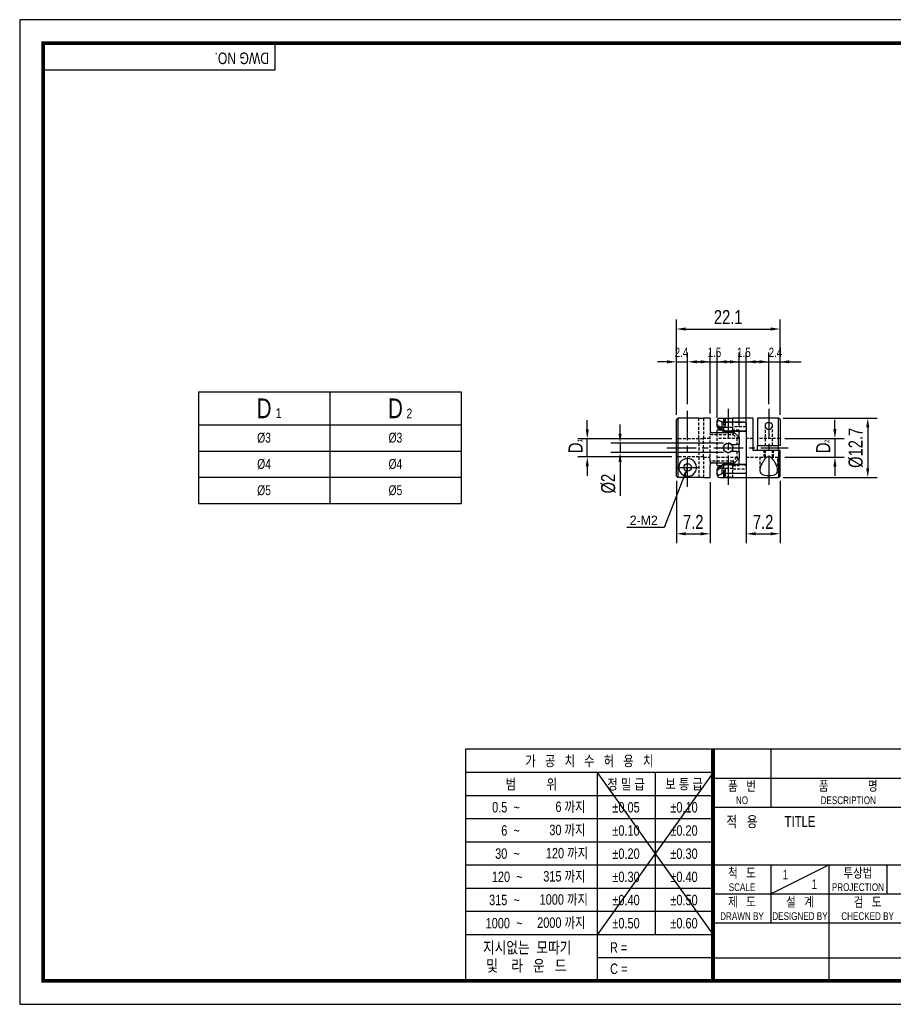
# Model space of a CAD drawing. Header units: millimetres. Extents: x 0 to 297, y 0 to 210.
# Tile 1 of 2: x 0 to 186, y 0 to 210. Entities that reach past the tile are written whole.
import ezdxf
from ezdxf.enums import TextEntityAlignment as Align

# ---------------------------------------------------------------- set-up
doc = ezdxf.new("R2010")
doc.units = ezdxf.units.MM
doc.header["$LTSCALE"] = 5
for name, pattern in [('CENTER', [2, 1.25, -0.25, 0.25, -0.25]), ('CENTER2', [1.125, 0.75, -0.125, 0.125, -0.125]), ('DASHED', [0.75, 0.5, -0.25]), ('HIDDEN', [0.375, 0.25, -0.125]), ('HIDDEN2', [0.1875, 0.125, -0.0625]), ('PHANTOM2', [1.25, 0.625, -0.125, 0.125, -0.125, 0.125, -0.125])]:
    doc.linetypes.add(name, pattern=pattern)
doc.layers.get('0').update_dxf_attribs({"linetype": 'CONTINUOUS'})
doc.layers.get('Defpoints').update_dxf_attribs({"linetype": 'CONTINUOUS'})
for name, color, linetype in [('BM', 2, 'CONTINUOUS'), ('C', 1, 'CENTER2'), ('CT', 1, 'CENTER'), ('D', 7, 'CONTINUOUS'), ('DIM', 7, 'CONTINUOUS'), ('H', 3, 'HIDDEN'), ('HD', 4, 'DASHED'), ('P', 4, 'PHANTOM2')]:
    doc.layers.add(name, color=color, linetype=linetype)
doc.styles.get("Standard").update_dxf_attribs({"font": 'Gulim.ttf', "width": 0.8, "height": 3})
doc.dimstyles.new('LIM', dxfattribs={"dimtxt": 2, "dimasz": 2, "dimexe": 2, "dimexo": 1, "dimgap": 1, "dimtad": 1, "dimdec": 3, "dimzin": 9, "dimdsep": 46, "dimtxsty": 'Standard', "dimcen": 3, "dimclrd": 1, "dimclre": 1, "dimadec": 0, "dimazin": 0, "dimtfac": 1, "dimtdec": 3, "dimtmove": 0, "dimatfit": 3, "dimfxl": 0, "dimtolj": 1, "dimtzin": 0, "dimarcsym": 0})

# ---------------------------------------------------------------- blocks, each defined once
blk = doc.blocks.new('*D139')
at = {"layer": 'Defpoints', "color": 0}
for p in [(162.1, 144.03), (140, 124.71), (162.1, 124.71)]:
    blk.add_point(p, dxfattribs=at)
at = {"layer": 'DIM', "color": 1, "lineweight": -2}
for p, q in [((140, 125.71), (140, 146.03)), ((162.1, 125.71), (162.1, 146.03)), ((142, 144.03), (160.1, 144.03))]:
    blk.add_line(p, q, dxfattribs=at)
at = {"layer": 'DIM', "color": 1}
for points in [[(142, 144.36), (142, 143.7), (140, 144.03)], [(160.1, 144.36), (160.1, 143.7), (162.1, 144.03)]]:
    blk.add_solid(points, dxfattribs=at)
at = {"layer": 'DIM', "color": 0, "insert": (151.05, 146.57), "char_height": 3, "attachment_point": 5}
blk.add_mtext('\\A1;22.1', dxfattribs=at)
blk = doc.blocks.new('*D140')
at = {"layer": 'Defpoints', "color": 0}
for p in [(140, 112.65), (147.2, 112.33), (147.2, 100.35)]:
    blk.add_point(p, dxfattribs=at)
at = {"layer": 'DIM', "color": 1, "lineweight": -2}
for p, q in [((140, 111.65), (140, 98.35)), ((147.2, 111.33), (147.2, 98.35)), ((142, 100.35), (145.2, 100.35))]:
    blk.add_line(p, q, dxfattribs=at)
at = {"layer": 'DIM', "color": 1}
for points in [[(142, 100.68), (142, 100.02), (140, 100.35)], [(145.2, 100.68), (145.2, 100.02), (147.2, 100.35)]]:
    blk.add_solid(points, dxfattribs=at)
at = {"layer": 'DIM', "color": 0, "insert": (143.6, 102.89), "char_height": 3, "attachment_point": 5}
blk.add_mtext('\\A1;7.2', dxfattribs=at)
blk = doc.blocks.new('*D141')
at = {"layer": 'Defpoints', "color": 0}
for p in [(128, 117.68), (151.05, 119.68), (151.05, 117.68)]:
    blk.add_point(p, dxfattribs=at)
at = {"layer": 'DIM', "color": 1, "lineweight": -2}
for p, q in [((128, 121.68), (128, 123.68)), ((150.05, 119.68), (126, 119.68)), ((150.05, 117.68), (126, 117.68)), ((128, 119.68), (128, 117.68)), ((128, 115.68), (128, 108.42))]:
    blk.add_line(p, q, dxfattribs=at)
at = {"layer": 'DIM', "color": 1}
for points in [[(127.67, 121.68), (128.33, 121.68), (128, 119.68)], [(127.67, 115.68), (128.33, 115.68), (128, 117.68)]]:
    blk.add_solid(points, dxfattribs=at)
at = {"layer": 'DIM', "color": 0, "insert": (125.5, 111.05), "char_height": 3, "attachment_point": 5, "rotation": 90}
blk.add_mtext('\\A1;%%C2', dxfattribs=at)
blk = doc.blocks.new('*D142')
at = {"layer": 'Defpoints', "color": 0}
for p in [(121, 120.62), (140, 120.62), (140, 116.74)]:
    blk.add_point(p, dxfattribs=at)
at = {"layer": 'DIM', "color": 1, "lineweight": -2}
for p, q in [((121, 122.62), (121, 124.62)), ((139, 120.62), (119, 120.62)), ((121, 116.74), (121, 120.62)), ((139, 116.74), (119, 116.74)), ((121, 114.74), (121, 112.74))]:
    blk.add_line(p, q, dxfattribs=at)
at = {"layer": 'DIM', "color": 1}
for points in [[(120.67, 122.62), (121.33, 122.62), (121, 120.62)], [(120.67, 114.74), (121.33, 114.74), (121, 116.74)]]:
    blk.add_solid(points, dxfattribs=at)
at = {"layer": 'DIM', "color": 0, "insert": (118.5, 118.68), "char_height": 3, "attachment_point": 5, "rotation": 90}
blk.add_mtext('\\A1;D', dxfattribs=at)
blk = doc.blocks.new('*D143')
at = {"layer": 'Defpoints', "color": 0}
for p in [(154.9, 116.68), (162.1, 112.63), (162.1, 100.35)]:
    blk.add_point(p, dxfattribs=at)
at = {"layer": 'DIM', "color": 1, "lineweight": -2}
for p, q in [((154.9, 115.68), (154.9, 98.35)), ((162.1, 111.63), (162.1, 98.35)), ((156.9, 100.35), (160.1, 100.35))]:
    blk.add_line(p, q, dxfattribs=at)
at = {"layer": 'DIM', "color": 1}
for points in [[(156.9, 100.68), (156.9, 100.02), (154.9, 100.35)], [(160.1, 100.68), (160.1, 100.02), (162.1, 100.35)]]:
    blk.add_solid(points, dxfattribs=at)
at = {"layer": 'DIM', "color": 0, "insert": (158.5, 102.89), "char_height": 3, "attachment_point": 5}
blk.add_mtext('\\A1;7.2', dxfattribs=at)
blk = doc.blocks.new('*D144')
at = {"layer": 'Defpoints', "color": 0}
for p in [(161.8, 125.03), (161.8, 112.33), (180.8, 112.33)]:
    blk.add_point(p, dxfattribs=at)
at = {"layer": 'DIM', "color": 1, "lineweight": -2}
for p, q in [((162.8, 125.03), (182.8, 125.03)), ((180.8, 123.03), (180.8, 114.33)), ((162.8, 112.33), (182.8, 112.33))]:
    blk.add_line(p, q, dxfattribs=at)
at = {"layer": 'DIM', "color": 1}
for points in [[(180.47, 123.03), (181.13, 123.03), (180.8, 125.03)], [(180.47, 114.33), (181.13, 114.33), (180.8, 112.33)]]:
    blk.add_solid(points, dxfattribs=at)
at = {"layer": 'DIM', "color": 0, "insert": (178.26, 118.68), "char_height": 3, "attachment_point": 5, "rotation": 90}
blk.add_mtext('\\A1;%%C12.7', dxfattribs=at)
blk = doc.blocks.new('*D145')
at = {"layer": 'Defpoints', "color": 0}
for p in [(162.1, 120.68), (162.1, 116.68), (173.8, 116.68)]:
    blk.add_point(p, dxfattribs=at)
at = {"layer": 'DIM', "color": 1, "lineweight": -2}
for p, q in [((173.8, 122.68), (173.8, 124.68)), ((163.1, 120.68), (175.8, 120.68)), ((173.8, 120.68), (173.8, 116.68)), ((163.1, 116.68), (175.8, 116.68)), ((173.8, 114.68), (173.8, 112.68))]:
    blk.add_line(p, q, dxfattribs=at)
at = {"layer": 'DIM', "color": 1}
for points in [[(173.47, 122.68), (174.13, 122.68), (173.8, 120.68)], [(173.47, 114.68), (174.13, 114.68), (173.8, 116.68)]]:
    blk.add_solid(points, dxfattribs=at)
at = {"layer": 'DIM', "color": 0, "insert": (171.3, 118.68), "char_height": 3, "attachment_point": 5, "rotation": 90}
blk.add_mtext('\\A1;D', dxfattribs=at)

msp = doc.modelspace()

# ---------------------------------------------------------------- linework, layer by layer
for p, q in [((54.437, 199.2323), (54.437, 205)), ((54.437, 199.2323), (5, 199.2323)), ((38.0977, 130.6086), (94.0977, 130.6086)), ((38.0977, 130.6086), (38.0977, 106.8086)), ((94.0977, 130.6086), (94.0977, 106.8086)), ((38.0977, 106.8086), (94.0977, 106.8086)), ((95.0758, 54.437), (95.0758, 5)), ((147.8086, 54.437), (95.0758, 54.437)), ((292, 54.437), (147.8086, 54.437)), ((147.8086, 54.437), (147.8086, 5)), ((160.1679, 54.437), (160.1679, 42.0778)), ((147.8086, 49.4295), (95.0758, 49.4295)), ((147.8086, 49.4295), (123.0901, 14.8235)), ((123.0901, 49.4295), (147.8086, 14.8235)), ((123.0901, 49.4295), (123.0901, 5)), ((135.4493, 49.4295), (135.4493, 14.8235)), ((147.8086, 48.2574), (292, 48.2574)), ((147.8086, 44.4858), (95.0758, 44.4858)), ((147.8086, 42.0778), (292, 42.0778)), ((147.8086, 39.5421), (95.0758, 39.5421)), ((147.8086, 34.5984), (95.0758, 34.5984)), ((147.8086, 29.6547), (95.0758, 29.6547)), ((147.8086, 29.7185), (292, 29.7185)), ((160.1679, 23.5389), (172.5271, 29.7185)), ((160.1679, 29.7185), (160.1679, 17.3593)), ((172.5271, 29.7185), (172.5271, 5)), ((184.8864, 29.7185), (184.8864, 23.5389)), ((147.8086, 24.711), (95.0758, 24.711)), ((147.8086, 23.5389), (221.9642, 23.5389)), ((147.8086, 19.7673), (95.0758, 19.7673)), ((147.8086, 17.3593), (292, 17.3593)), ((147.8086, 14.8235), (95.0758, 14.8235)), ((147.8086, 9.8798), (123.0901, 9.8798)), ((147.8086, 9.8798), (221.9642, 9.8798))]:
    msp.add_line(p, q)
at = {"color": 4}
for p, q in [((66.0977, 130.6086), (66.0977, 106.8086)), ((38.0977, 123.6086), (94.0977, 123.6086))]:
    msp.add_line(p, q, dxfattribs=at)
at = {"color": 1}
for p, q in [((38.0977, 118.0086), (94.0977, 118.0086)), ((38.0977, 112.4086), (94.0977, 112.4086))]:
    msp.add_line(p, q, dxfattribs=at)
msp.add_lwpolyline([(297, 210), (0, 210), (0, 0), (297, 0)], close=True)
msp.add_lwpolyline([(292, 205, 0.8, 0.8, 0), (5, 205, 0.8, 0.8, 0), (5, 5, 0.8, 0.8, 0), (292, 5, 0.8, 0.8, 0)], format="xyseb", close=True)
at = {"const_width": 0.824}
msp.add_lwpolyline([(147.8086, 5), (147.8086, 54.437)], dxfattribs=at)
at = {"layer": 'BM', "linetype": 'Continuous'}
for p, q in [((139.9992, 124.7094), (140.2992, 125.0103)), ((139.9992, 112.6508), (139.9992, 124.7094)), ((144.7992, 125.0301), (140.2992, 125.0301)), ((140.3196, 125.0103), (140.2992, 125.0301)), ((140.2992, 125.0103), (140.2992, 112.3498)), ((140.3196, 125.0103), (140.2992, 125.0103)), ((144.7992, 125.0103), (144.7992, 125.0301)), ((144.7992, 125.0103), (145.7992, 125.0103)), ((147.1992, 125.0301), (145.7992, 125.0301)), ((145.7992, 125.0301), (145.7992, 125.0103)), ((147.1992, 125.0301), (147.1992, 122.3551)), ((148.6992, 124.1107), (148.6992, 124.4818)), ((148.6992, 123.1713), (148.6992, 124.1107)), ((149.1992, 124.9856), (150.3878, 124.9856)), ((149.6992, 124.1793), (149.6992, 122.4758)), ((154.3992, 124.1793), (149.6992, 124.1793)), ((150.0492, 125.0301), (152.0492, 125.0301)), ((150.0492, 125.0301), (150.0492, 124.9856)), ((156.2992, 125.0301), (152.0492, 125.0301)), ((156.2992, 125.0301), (156.2992, 118.1801)), ((157.2992, 125.0301), (157.2992, 119.1801)), ((161.7992, 125.0301), (157.2992, 125.0301)), ((161.7992, 119.1801), (161.7992, 125.0301)), ((162.0992, 124.7301), (161.7992, 125.0301)), ((162.0992, 124.7301), (162.0992, 119.1801)), ((152.3992, 121.8551), (147.6992, 121.8551)), ((148.6992, 123.1713), (148.7826, 123.0363)), ((148.6992, 121.8551), (148.6992, 122.4301)), ((149.6159, 122.4301), (148.6992, 122.4301)), ((148.7826, 123.0363), (149.1992, 122.6599)), ((148.7826, 123.0363), (149.1992, 122.6599)), ((149.6992, 122.4758), (149.8711, 122.3209)), ((149.8711, 122.3209), (154.3992, 122.3209)), ((149.8711, 122.3209), (150.0108, 122.1604)), ((154.8992, 122.1604), (150.0108, 122.1604)), ((152.8992, 121.3551), (152.3992, 121.8551)), ((153.3992, 120.8579), (153.3992, 122.1618)), ((154.8992, 123.8586), (154.8992, 113.5016)), ((152.8992, 121.3551), (153.3992, 120.8551)), ((153.3992, 120.8551), (153.3992, 119.4301)), ((151.7107, 119.4301), (152.8992, 119.4301)), ((152.8992, 117.9301), (151.7107, 117.9301)), ((153.3992, 119.4301), (152.8992, 119.4301)), ((152.8992, 117.9301), (153.3992, 117.9301)), ((153.3992, 117.9301), (153.3992, 119.4301)), ((153.3992, 117.9301), (153.3992, 116.5051)), ((156.2992, 118.1801), (161.7992, 118.1801)), ((157.2992, 119.1801), (161.7992, 119.1801)), ((157.2992, 118.1801), (157.2992, 119.1801)), ((162.0992, 119.1801), (161.7992, 119.1801)), ((161.7992, 118.1801), (161.7992, 112.3301)), ((161.7992, 118.1801), (162.0992, 118.1801)), ((162.0992, 112.6301), (162.0992, 118.1801)), ((147.6992, 115.5051), (152.3992, 115.5051)), ((148.6992, 114.9301), (148.6992, 115.5051)), ((152.3992, 115.5051), (152.8992, 116.0051)), ((153.3992, 116.5051), (152.8992, 116.0051)), ((153.3992, 115.1951), (153.3992, 116.5051)), ((160.1244, 116.6801), (159.274, 116.6801)), ((147.1992, 112.3301), (147.1992, 115.0051)), ((148.6992, 114.9301), (149.6159, 114.9301)), ((148.7826, 114.3239), (148.6992, 114.1889)), ((148.6992, 113.2494), (148.6992, 114.1889)), ((149.1992, 114.7003), (148.7826, 114.3239)), ((149.8711, 115.0392), (149.6992, 114.8844)), ((149.6992, 114.8844), (149.6992, 113.1808)), ((150.0108, 115.1998), (149.8711, 115.0392)), ((154.3992, 115.0392), (149.8711, 115.0392)), ((150.0108, 115.1998), (154.8992, 115.1998)), ((140.2992, 112.3498), (139.9992, 112.6508)), ((145.7992, 112.3498), (140.2992, 112.3498)), ((141.974, 112.6532), (142.8244, 112.6532)), ((145.7992, 112.3498), (145.7992, 112.3301)), ((145.7992, 112.3301), (147.1992, 112.3301)), ((148.6992, 112.8783), (148.6992, 113.2494)), ((149.1992, 112.3745), (150.3878, 112.3745)), ((154.3992, 113.1808), (149.6992, 113.1808)), ((150.0492, 112.3745), (150.0492, 112.3301)), ((150.0492, 112.3301), (152.0492, 112.3301)), ((152.0492, 112.3301), (161.7992, 112.3301)), ((161.7992, 112.3301), (162.0992, 112.6301))]:
    msp.add_line(p, q, dxfattribs=at)
at = {"layer": 'BM', "linetype": 'HIDDEN2'}
for p, q in [((149.6992, 124.1793), (154.3992, 124.1793)), ((152.0492, 125.0301), (152.0485, 125.0301)), ((149.8711, 122.3209), (150.0108, 122.1604)), ((150.0108, 115.1998), (149.8711, 115.0392)), ((152.046, 112.3301), (152.0492, 112.3301))]:
    msp.add_line(p, q, dxfattribs=at)
at = {"layer": 'BM', "linetype": 'Continuous'}
for centre, radius in [((151.0492, 118.6801), 1), ((142.3992, 114.5051), 0.8)]:
    msp.add_circle(centre, radius, dxfattribs=at)
at = {"layer": 'BM', "linetype": 'HIDDEN2'}
msp.add_circle((151.0492, 118.6801), 1, dxfattribs=at)
at = {"layer": 'BM', "linetype": 'Continuous'}
for centre, radius, start, end in [((149.2011, 124.4838), 0.5019, 90.212709, 180.224412), ((146.5242, 118.6801), 6.35, 60, 65.085848), ((151.0505, 131.2896), 6.3387, 263.999178, 279.065633), ((147.6992, 122.3551), 0.5, 180, 270), ((146.751, 118.684), 4.803, 52.133962, 64.977905), ((147.0699, 118.291), 4.8602, 52.763138, 64.015706), ((151.0492, 118.6801), 1, 159.527336, 200.588346), ((155.6596, 118.6801), 6.1397, 355.328795, 4.671205), ((147.6992, 115.0051), 0.5, 90, 180), ((146.751, 118.6763), 4.8032, 295.022075, 307.865538), ((147.0704, 119.0681), 4.859, 295.983775, 307.238909), ((149.201, 112.8763), 0.5018, 179.766934, 269.795945), ((146.5242, 118.6801), 6.35, 294.914152, 300), ((151.0505, 106.0704), 6.3389, 80.935648, 96.001044)]:
    msp.add_arc(centre, radius, start, end, dxfattribs=at)
at = {"layer": 'BM', "linetype": 'HIDDEN2'}
for start, end in [(48.590378, 159.527336), (200.588346, 311.409622)]:
    msp.add_arc((151.0492, 118.6801), 1, start, end, dxfattribs=at)
at = {"layer": 'BM', "linetype": 'Continuous'}
for centre, major_axis, start_param, end_param in [((154.3992, 122.5584), (0.5, 0), 4.71238898, 6.28318531), ((154.3992, 114.8017), (-0.5, 0), 3.14159265, 4.71238898)]:
    msp.add_ellipse(centre, major_axis=major_axis, ratio=0.47498587, start_param=start_param, end_param=end_param, dxfattribs=at)
for points, knots in [([(149.1992, 124.4391), (149.1427, 124.4654), (149.0828, 124.4816), (149.0233, 124.4828), (148.9803, 124.4838), (148.9365, 124.4768), (148.8952, 124.4596), (148.863, 124.4461), (148.8316, 124.426), (148.8041, 124.3988), (148.7815, 124.3763), (148.7609, 124.3485), (148.7447, 124.3168), (148.7284, 124.2851), (148.7161, 124.2486), (148.7086, 124.2108), (148.7022, 124.1784), (148.6992, 124.1444), (148.6992, 124.1107)], [0, 0, 0, 0, 0.27727012, 0.27727012, 0.27727012, 0.47730408, 0.47730408, 0.47730408, 0.63312106, 0.63312106, 0.63312106, 0.76137616, 0.76137616, 0.76137616, 0.89017892, 0.89017892, 0.89017892, 1, 1, 1, 1]), ([(154.3992, 124.1793), (154.4495, 124.1793), (154.5004, 124.1748), (154.5477, 124.1662), (154.5949, 124.1577), (154.6397, 124.1449), (154.6791, 124.129), (154.7203, 124.1123), (154.7566, 124.0919), (154.7865, 124.0691), (154.8201, 124.0434), (154.8464, 124.0142), (154.8648, 123.9833), (154.8879, 123.9443), (154.8992, 123.9017), (154.8992, 123.8586)], [0, 0, 0, 0, 0.17550128, 0.17550128, 0.17550128, 0.35044549, 0.35044549, 0.35044549, 0.53328294, 0.53328294, 0.53328294, 0.73917562, 0.73917562, 0.73917562, 1, 1, 1, 1]), ([(159.6992, 122.6262), (159.6319, 122.6262), (159.5636, 122.6375), (159.5012, 122.6574), (159.4393, 122.677), (159.3814, 122.7052), (159.3296, 122.7377), (159.2478, 122.789), (159.1785, 122.8522), (159.1216, 122.9184), (159.0399, 123.0135), (158.9808, 123.118), (158.944, 123.2209), (158.9065, 123.3258), (158.8915, 123.4323), (158.9031, 123.5318), (158.9126, 123.6141), (158.9409, 123.6937), (158.9904, 123.7644), (159.0302, 123.8214), (159.0849, 123.8739), (159.1531, 123.9176), (159.2109, 123.9546), (159.28, 123.9862), (159.356, 124.0096), (159.4324, 124.0331), (159.5181, 124.0489), (159.605, 124.0554), (159.6832, 124.0612), (159.7646, 124.0597), (159.8418, 124.0508), (159.9161, 124.0424), (159.9887, 124.0269), (160.0542, 124.0059), (160.1225, 123.9839), (160.1849, 123.9553), (160.2381, 123.9221), (160.2974, 123.8852), (160.3467, 123.8418), (160.3851, 123.7948), (160.43, 123.7398), (160.461, 123.6786), (160.4791, 123.6147), (160.5008, 123.5376), (160.5044, 123.455), (160.4924, 123.3715), (160.4779, 123.2711), (160.4407, 123.167), (160.3827, 123.0672), (160.3328, 122.9814), (160.2664, 122.8966), (160.1824, 122.8227), (160.1283, 122.7751), (160.0658, 122.7312), (159.9957, 122.697), (159.9413, 122.6704), (159.881, 122.6493), (159.8185, 122.6374), (159.7796, 122.6301), (159.7393, 122.6262), (159.6992, 122.6262)], [0, 0, 0, 0, 0.03426961, 0.03426961, 0.03426961, 0.06808909, 0.06808909, 0.06808909, 0.12176705, 0.12176705, 0.12176705, 0.19914637, 0.19914637, 0.19914637, 0.27812047, 0.27812047, 0.27812047, 0.34331647, 0.34331647, 0.34331647, 0.39574937, 0.39574937, 0.39574937, 0.44013673, 0.44013673, 0.44013673, 0.4848227, 0.4848227, 0.4848227, 0.52493626, 0.52493626, 0.52493626, 0.56349312, 0.56349312, 0.56349312, 0.60369402, 0.60369402, 0.60369402, 0.64838497, 0.64838497, 0.64838497, 0.70063834, 0.70063834, 0.70063834, 0.76377817, 0.76377817, 0.76377817, 0.83995175, 0.83995175, 0.83995175, 0.90539864, 0.90539864, 0.90539864, 0.94733751, 0.94733751, 0.94733751, 0.97989005, 0.97989005, 0.97989005, 1, 1, 1, 1]), ([(142.8244, 112.6532), (143.0673, 112.709), (143.2417, 112.7913), (143.5664, 112.9937), (143.7057, 113.1135), (144.0682, 113.526), (144.2442, 113.8813), (144.3335, 114.7323), (144.2347, 115.2401), (143.563, 116.1034), (142.9933, 116.4037), (141.814, 116.4064), (141.2366, 116.1029), (140.568, 115.2475), (140.4649, 114.7378), (140.5538, 113.8804), (140.7295, 113.527), (141.0926, 113.1135), (141.2306, 112.9948), (141.5546, 112.7924), (141.7323, 112.7088), (141.974, 112.6532)], [0, 0, 0, 0, 0.0625, 0.0625, 0.125, 0.125, 0.25, 0.25, 0.375, 0.375, 0.5, 0.5, 0.625, 0.625, 0.75, 0.75, 0.875, 0.875, 0.9375, 0.9375, 1, 1, 1, 1]), ([(159.274, 116.6801), (159.0311, 116.512), (158.8568, 116.2914), (158.5321, 115.8432), (158.3927, 115.6132), (158.0302, 114.9331), (157.8542, 114.4802), (157.765, 113.6718), (157.8638, 113.3201), (158.5355, 112.8557), (159.1051, 112.7521), (160.2845, 112.7511), (160.8619, 112.8563), (161.5304, 113.3157), (161.6335, 113.6671), (161.5446, 114.4807), (161.3689, 114.9316), (161.0059, 115.613), (160.8678, 115.8409), (160.5439, 116.2887), (160.3662, 116.5128), (160.1244, 116.6801)], [0, 0, 0, 0, 0.0625, 0.0625, 0.125, 0.125, 0.25, 0.25, 0.375, 0.375, 0.5, 0.5, 0.625, 0.625, 0.75, 0.75, 0.875, 0.875, 0.9375, 0.9375, 1, 1, 1, 1]), ([(154.8992, 113.5016), (154.8992, 113.4526), (154.8846, 113.4041), (154.8545, 113.3609), (154.8314, 113.3277), (154.7985, 113.2968), (154.757, 113.2706), (154.7152, 113.2443), (154.6631, 113.2221), (154.6053, 113.2067), (154.5555, 113.1934), (154.4997, 113.1848), (154.4438, 113.182), (154.429, 113.1812), (154.4141, 113.1808), (154.3992, 113.1808)], [0, 0, 0, 0, 0.29684631, 0.29684631, 0.29684631, 0.52350933, 0.52350933, 0.52350933, 0.7523319, 0.7523319, 0.7523319, 0.94896129, 0.94896129, 0.94896129, 1, 1, 1, 1]), ([(148.6992, 113.2494), (148.6992, 113.2104), (148.7033, 113.1708), (148.712, 113.1338), (148.7207, 113.0966), (148.7343, 113.0611), (148.7516, 113.0305), (148.768, 113.0016), (148.788, 112.9763), (148.8099, 112.9558), (148.839, 112.9285), (148.8721, 112.9089), (148.9059, 112.8963), (148.9524, 112.879), (149.0016, 112.8743), (149.0496, 112.8788), (149.1004, 112.8836), (149.1509, 112.8986), (149.1992, 112.921)], [0, 0, 0, 0, 0.1277866, 0.1277866, 0.1277866, 0.25635561, 0.25635561, 0.25635561, 0.37775071, 0.37775071, 0.37775071, 0.54001803, 0.54001803, 0.54001803, 0.76397071, 0.76397071, 0.76397071, 1, 1, 1, 1])]:
    msp.add_open_spline(points, degree=3, knots=knots, dxfattribs=at)
at = {"layer": 'C'}
msp.add_line((147.8086, 49.4295), (147.8086, 49.3961), dxfattribs=at)
at = {"layer": 'CT'}
for p, q in [((142.3992, 110.3498), (142.3992, 127.0301)), ((151.0492, 127.0301), (151.0492, 110.3301)), ((159.6992, 127.0301), (159.6992, 110.3301)), ((137.9992, 118.6801), (163.7992, 118.6801)), ((139.9992, 114.5051), (144.7992, 114.5051))]:
    msp.add_line(p, q, dxfattribs=at)
at = {"layer": 'DIM', "color": 1}
for p, q in [((139.9992, 125.7094), (139.9992, 139.0301)), ((142.3992, 128.0301), (142.3992, 139.0301)), ((147.1992, 126.0301), (147.1992, 139.0301)), ((148.6992, 125.1107), (148.6992, 139.0301)), ((153.3992, 123.1618), (153.3992, 139.0301)), ((154.8992, 123.1604), (154.8992, 139.0301)), ((159.6992, 128.0301), (159.6992, 139.0301)), ((162.0992, 125.7301), (162.0992, 139.0301)), ((137.9992, 137.0301), (135.9992, 137.0301)), ((139.9992, 137.0301), (142.3992, 137.0301)), ((145.1992, 137.0301), (143.1992, 137.0301)), ((144.3992, 137.0301), (152.6849, 137.0301)), ((147.1992, 137.0301), (148.6992, 137.0301)), ((151.3992, 137.0301), (149.3992, 137.0301)), ((150.6992, 137.0301), (158.604, 137.0301)), ((153.3992, 137.0301), (154.8992, 137.0301)), ((157.6992, 137.0301), (155.6992, 137.0301)), ((156.8992, 137.0301), (164.804, 137.0301)), ((159.6992, 137.0301), (162.0992, 137.0301)), ((164.0992, 137.0301), (166.6237, 137.0301))]:
    msp.add_line(p, q, dxfattribs=at)
for points in [[(137.9992, 137.3634), (137.9992, 136.6967), (139.9992, 137.0301)], [(144.3992, 137.3634), (144.3992, 136.6967), (142.3992, 137.0301)], [(145.1992, 137.3634), (145.1992, 136.6967), (147.1992, 137.0301)], [(150.6992, 137.3634), (150.6992, 136.6967), (148.6992, 137.0301)], [(151.3992, 137.3634), (151.3992, 136.6967), (153.3992, 137.0301)], [(156.8992, 137.3634), (156.8992, 136.6967), (154.8992, 137.0301)], [(157.6992, 137.3634), (157.6992, 136.6967), (159.6992, 137.0301)], [(164.0992, 137.3634), (164.0992, 136.6967), (162.0992, 137.0301)]]:
    msp.add_solid(points, dxfattribs=at)
at = {"layer": 'H'}
msp.add_line((147.8086, 49.3128), (147.8086, 49.2711), dxfattribs=at)
at = {"layer": 'HD', "linetype": 'HIDDEN2'}
for p, q in [((144.7992, 120.6801), (144.7992, 125.0103)), ((145.7992, 125.0103), (145.7992, 120.6166)), ((150.0492, 124.9856), (150.0492, 122.4293)), ((150.3878, 124.9856), (150.3878, 123.1071)), ((150.3878, 123.1071), (150.3878, 124.9856)), ((152.0492, 122.4291), (152.0492, 125.0301)), ((147.1992, 122.3551), (147.1992, 121.5171)), ((148.6992, 115.5051), (148.6992, 121.8551)), ((149.1992, 123.1071), (150.3878, 123.1071)), ((149.1992, 122.6599), (149.1992, 123.1071)), ((150.3878, 123.1071), (149.1992, 123.1071)), ((150.0519, 122.4301), (149.6159, 122.4301)), ((154.8992, 123.1702), (152.0458, 123.1702)), ((153.3992, 122.4301), (152.0458, 122.4301)), ((152.0876, 121.5171), (152.2273, 121.8551)), ((153.3992, 122.1618), (153.3992, 122.4301)), ((158.8992, 123.464), (158.8992, 119.1801)), ((160.4992, 119.1801), (160.4992, 123.464)), ((145.7992, 120.6166), (139.9992, 120.6166)), ((144.7992, 120.6166), (144.7992, 120.6801)), ((144.7992, 120.6166), (144.7992, 116.7436)), ((147.1992, 120.6801), (145.7992, 120.6801)), ((145.7992, 116.7436), (145.7992, 120.6166)), ((147.1992, 121.5171), (152.0877, 121.5171)), ((147.1992, 115.843), (147.1992, 121.5171)), ((153.3992, 120.6801), (148.6992, 120.6801)), ((152.0877, 121.5171), (152.8992, 120.7591)), ((153.3159, 120.9384), (152.8992, 120.7591)), ((152.8992, 120.7591), (153.3159, 120.9384)), ((152.8992, 120.7591), (152.8992, 119.4301)), ((156.2992, 120.6801), (154.8992, 120.6801)), ((162.0992, 120.6801), (157.2992, 120.6801)), ((152.8992, 117.9301), (152.8992, 116.601)), ((158.6992, 116.6801), (158.6992, 118.1801)), ((158.8992, 118.1801), (158.8992, 116.6801)), ((160.4992, 116.6801), (160.4992, 118.1801)), ((160.6992, 116.6801), (160.6992, 118.1801)), ((145.7992, 116.7436), (139.9992, 116.7436)), ((144.7992, 116.7436), (144.7992, 112.3498)), ((145.7992, 116.7436), (145.7992, 112.3498)), ((145.7992, 116.6801), (147.1992, 116.6801)), ((147.1992, 115.843), (147.1992, 115.0051)), ((152.0877, 115.843), (147.1992, 115.843)), ((148.6992, 116.6801), (153.3992, 116.6801)), ((152.0876, 115.843), (152.2273, 115.5051)), ((152.8992, 116.601), (152.0877, 115.843)), ((152.8992, 116.601), (153.3159, 116.4217)), ((154.8992, 116.6801), (157.7992, 116.6801)), ((157.7992, 116.6801), (157.7992, 113.8974)), ((157.7992, 116.6801), (159.274, 116.6801)), ((160.1244, 116.6801), (161.5992, 116.6801)), ((161.5992, 113.8971), (161.5992, 116.6801)), ((161.5992, 116.6801), (162.0992, 116.6801)), ((148.6992, 113.7466), (149.1992, 114.253)), ((149.1992, 114.253), (149.1992, 114.7003)), ((150.3878, 114.253), (149.1992, 114.253)), ((149.6159, 114.9301), (150.0527, 114.9301)), ((150.0492, 114.931), (150.0492, 112.3745)), ((150.3878, 114.253), (150.3878, 112.3745)), ((150.3878, 112.3745), (150.3878, 114.253)), ((152.0465, 114.9301), (153.3992, 114.9301)), ((152.0473, 114.1899), (154.8992, 114.1899)), ((152.0492, 112.3301), (152.0492, 114.9308)), ((153.3992, 114.9301), (153.3992, 115.1951))]:
    msp.add_line(p, q, dxfattribs=at)
for centre, radius, start, end in [((-222.5122, -243.4084), 522.0182, 44.596742, 44.674851), ((151.0492, 126.0403), 3.7462, 254.533123, 263.332069), ((151.0517, 127.532), 4.4744, 261.466337, 282.880295), ((151.0492, 126.0403), 3.7462, 276.690493, 285.480698), ((151.0492, 111.3198), 3.7462, 96.690493, 105.480698), ((151.0517, 109.8283), 4.4743, 77.123067, 98.533515), ((151.0492, 111.3198), 3.7462, 74.533123, 83.332069)]:
    msp.add_arc(centre, radius, start, end, dxfattribs=at)
at = {"layer": 'P'}
msp.add_line((147.8086, 49.221), (147.8086, 49.1627), dxfattribs=at)

# ---------------------------------------------------------------- texts
for s, insert, char_height, width, attachment_point in [('D', (52.0977, 127.1086), 4.2, 28, 5), ('D', (80.0977, 127.1086), 4.2, 28, 5), ('1', (54.5935, 127.1335), 2.1, 6.3, 1), ('2', (82.4639, 127.053), 2.1, 3.36, 1), ('%%c3', (52.0977, 120.8086), 2.1, 28, 5), ('%%c3', (80.0977, 120.8086), 2.1, 28, 5), ('%%c4', (52.0977, 115.2086), 2.1, 28, 5), ('%%c4', (80.0977, 115.2086), 2.1, 28, 5), ('%%c5', (52.0977, 109.6086), 2.1, 28, 5), ('%%c5', (80.0977, 109.6086), 2.1, 28, 5)]:
    msp.add_mtext(s, dxfattribs=dict(insert=insert, char_height=char_height, width=width, attachment_point=attachment_point))
at = {"layer": 'D', "width": 0.8}
msp.add_text('DWG NO.', height=2.47185, rotation=180, dxfattribs=at).set_placement((53.1681, 203.0007))
for s, height, p in [('가   공   치   수   허   용   치', 2.224667, (121.4422, 51.9333)), ('범          위', 2.224667, (109.0829, 46.9576)), ('정 밀 급', 2.22467, (129.2697, 46.9576)), ('보 통 급', 2.22467, (141.629, 46.9576)), ('품   번', 2.05988, (153.9882, 46.6095)), ('품              명', 2.059877, (176.6469, 46.6095)), ('NO', 1.6479, (153.9882, 43.5197)), ('DESCRIPTION', 1.647902, (176.6469, 43.5197)), ('%%p0.05', 2.22467, (129.2697, 42.0139)), ('%%p0.10', 2.22467, (141.629, 42.0139)), ('적   용', 2.30706, (153.9882, 38.988)), ('TITLE', 2.30706, (166.3475, 38.988)), ('%%p0.10', 2.22467, (129.2697, 37.0702)), ('%%p0.20', 2.22467, (141.629, 37.0702)), ('%%p0.20', 2.22467, (129.2697, 32.1265)), ('%%p0.30', 2.22467, (141.629, 32.1265)), ('척   도', 2.05988, (153.9882, 28.0706)), ('투상법', 2.05988, (178.7068, 28.0706)), ('%%p0.30', 2.22467, (129.2697, 27.1828)), ('%%p0.40', 2.22467, (141.629, 27.1828)), ('1', 2.0599, (163.2577, 27.6586)), ('SCALE', 1.6479, (153.9882, 24.9808)), ('1', 2.0599, (169.4373, 25.5988)), ('PROJECTION', 1.6479, (178.7068, 24.9808)), ('%%p0.40', 2.22467, (129.2697, 22.2391)), ('%%p0.50', 2.22467, (141.629, 22.2391)), ('제   도', 2.05988, (153.9882, 21.891)), ('설   계', 2.05988, (166.3475, 21.891)), ('검   도', 2.05988, (180.7666, 21.891)), ('%%p0.50', 2.22467, (129.2697, 17.2954)), ('%%p0.60', 2.22467, (141.629, 17.2954))]:
    msp.add_text(s, height=height, dxfattribs=at).set_placement(p, align=Align.MIDDLE)
for s, height, p in [('DRAWN BY', 1.6479, (153.9882, 17.9772)), ('DESIGNED BY', 1.647902, (166.3475, 17.9772)), ('CHECKED BY', 1.6479, (180.7666, 17.9772))]:
    msp.add_text(s, height=height, dxfattribs=at).set_placement(p, align=Align.CENTER)
at = {"layer": 'D', "linetype": 'ByBlock', "width": 0.8}
for s, height, p in [('지시없는  모따기', 2.47185, (98.783, 10.8675)), ('및    라   운   드', 2.471852, (99.4623, 6.9968))]:
    msp.add_text(s, height=height, dxfattribs=at).set_placement(p)
at = {"layer": 'D', "width": 0.8}
for s, p in [('R = ', (125.8389, 10.9999)), ('C = ', (125.878, 6.4776))]:
    msp.add_text(s, height=2.22467, dxfattribs=at).set_placement(p)
at = {"layer": 'D', "char_height": 2.22467, "attachment_point": 6}
for s, insert, width in [('0.5  ~', (106.6111, 42.0139), 8.231062), ('6 까지', (120.6182, 42.0139), 9.803532), ('6  ~', (106.6111, 37.0702), 8.231022), ('30 까지', (120.6182, 37.0702), 9.803491), ('120 까지', (121.1758, 32.1265), 12.652424), ('30  ~', (106.6111, 32.1265), 8.231022), ('120  ~', (107.1976, 27.1828), 8.937991), ('315 까지', (120.6182, 27.1828), 12.097781), ('315  ~', (106.6111, 22.2391), 9.885083), ('1000 까지', (121.1426, 22.2391), 13.382285), ('2000 까지', (120.6182, 17.2954), 12.974319), ('1000  ~', (107.1704, 17.2954), 14.528725)]:
    msp.add_mtext(s, dxfattribs=dict(at, insert=insert, width=width))
at = {"layer": 'DIM'}
msp.add_text('2-M2', height=2, dxfattribs=at).set_placement((130.0696, 102.2266))
at = {"layer": 'DIM', "char_height": 2, "attachment_point": 5}
for s, insert in [('\\A1;2.4', (141.0836, 139.0301)), ('\\A1;1.5', (148.1143, 139.0301)), ('\\A1;1.5', (154.3981, 139.0301)), ('\\A1;2.4', (161.1186, 139.0301))]:
    msp.add_mtext(s, dxfattribs=dict(at, insert=insert))
at = {"layer": 'DIM', "char_height": 1, "attachment_point": 1, "rotation": 90}
for s, insert, width in [('1', (118.9165, 119.8328), 12.5), ('2', (171.5871, 119.7289), 6.5)]:
    msp.add_mtext(s, dxfattribs=dict(at, insert=insert, width=width))

# ---------------------------------------------------------------- dimensions: what is measured, and where the dimension line sits
at = {"layer": 'DIM'}
for base, p1, p2, picture, middle in [((162.0992, 144.0301), (139.9992, 124.7094), (162.0992, 124.7094), '*D139', (151.0492, 146.572)), ((162.0992, 100.3498), (154.8992, 116.6801), (162.0992, 112.6301), '*D143', (158.4992, 102.8897)), ((147.1992, 100.3498), (139.9992, 112.6508), (147.1992, 112.3301), '*D140', (143.5992, 102.8897))]:
    dim = msp.add_linear_dim(base=base, p1=p1, p2=p2, dimstyle='LIM', dxfattribs=at)
    dim.commit()
    dim.dimension.update_dxf_attribs({"geometry": picture, "text_midpoint": middle})
for base, p1, p2, text, picture, middle in [((120.9992, 120.6166), (139.9992, 116.7436), (139.9992, 120.6166), 'D', '*D142', (118.4972, 118.6801)), ((180.7992, 112.3301), (161.7992, 125.0301), (161.7992, 112.3301), '%%C<>', '*D144', (178.2573, 118.6801)), ((173.7992, 116.6801), (162.0992, 120.6801), (162.0992, 116.6801), 'D', '*D145', (171.2972, 118.6801)), ((127.9992, 117.6801), (151.0492, 119.6801), (151.0492, 117.6801), '%%C<>', '*D141', (125.4952, 111.0502))]:
    dim = msp.add_linear_dim(base=base, p1=p1, p2=p2, angle=90, text=text, dimstyle='LIM', dxfattribs=at)
    dim.commit()
    dim.dimension.update_dxf_attribs({"geometry": picture, "text_midpoint": middle})

# ---------------------------------------------------------------- leaders
msp.add_leader([(142.3992, 114.5051), (137.4073, 101.7143), (129.4501, 101.7143)], dimstyle='LIM', override={"dimgap": 1, "dimtad": 0}, dxfattribs=at)

doc.saveas('drawing.dxf')
